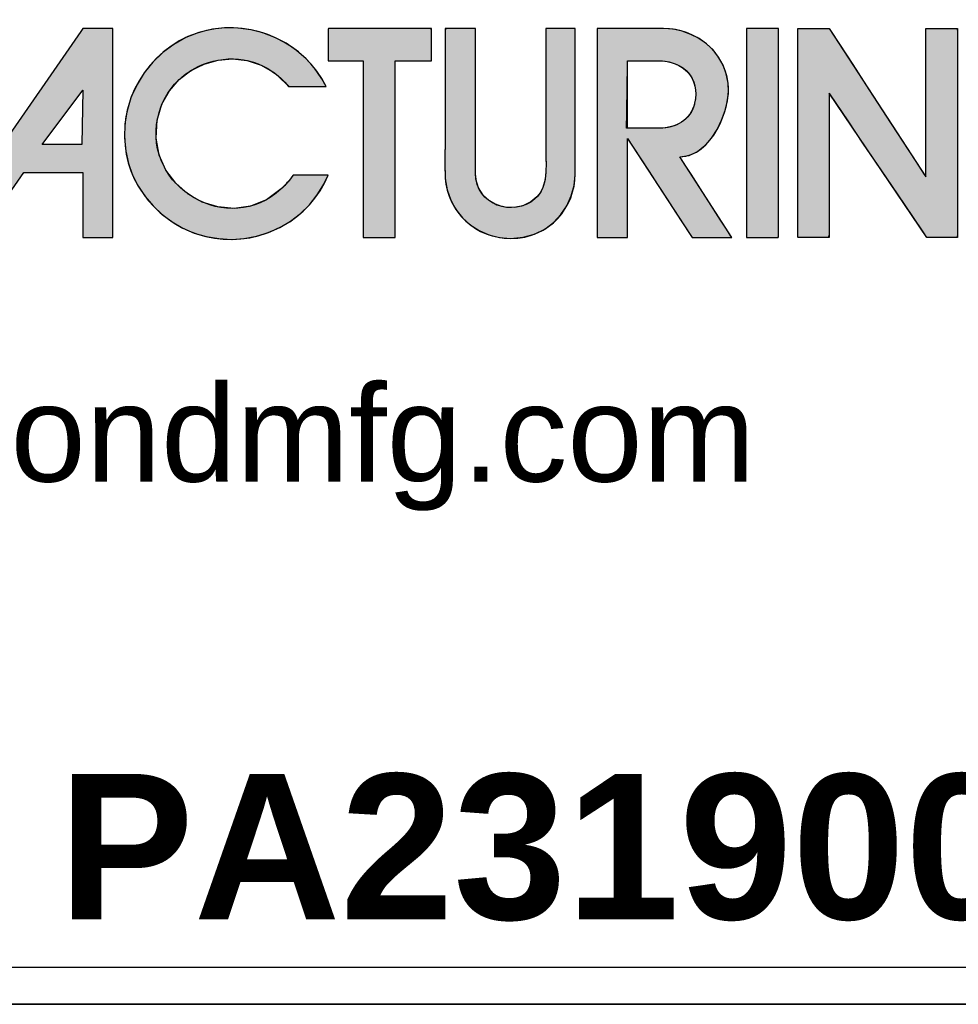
# Model space of a CAD drawing. Header units: inches. Extents: x 0 to 36.6, y -0.1 to 27.2.
# Tile 3 of 7: x 32.5 to 35.1, y -0.1 to 2.7. Entities that reach past the tile are written whole.
import ezdxf
from ezdxf import colors
from ezdxf.entities.mleader import LeaderData, LeaderLine
from ezdxf.math import Vec2, Vec3

# ---------------------------------------------------------------- set-up
doc = ezdxf.new("R2010")
doc.units = ezdxf.units.IN
doc.header["$MEASUREMENT"] = 0
doc.layers.add('Default', color=7, linetype='Continuous')

# ---------------------------------------------------------------- blocks, each defined once
blk = doc.blocks.new('_DOT')
at = {"color": 0}
blk.add_line((0, 0), (-1, 0), dxfattribs=at)
at = {"color": 0, "const_width": 0.333}
blk.add_lwpolyline([(-0.1665, 0, 1), (0.1665, 0, 1)], format="xyb", close=True, dxfattribs=at)
blk = doc.blocks.new('block_2')
at = {"layer": 'Default', "linetype": 'Continuous'}
for points in [[(0.2468, 0.0581), (0.2314, 0.0469), (0.215, 0.0402), (0.1981, 0.0379), (0.1813, 0.0394), (0.1653, 0.0445), (0.1507, 0.0528), (0.138, 0.0639), (0.1278, 0.0774), (0.1209, 0.093), (0.1177, 0.1104), (0.1188, 0.1291), (0.1237, 0.1455), (0.1314, 0.1594), (0.1415, 0.1711), (0.1536, 0.1803), (0.1671, 0.187), (0.1816, 0.191), (0.1966, 0.1922), (0.2116, 0.1905), (0.2261, 0.1858), (0.2397, 0.1779), (0.2519, 0.1666), (0.2549, 0.1637), (0.257, 0.1637), (0.2604, 0.1637), (0.2647, 0.1637), (0.2697, 0.1637), (0.2749, 0.1637), (0.2801, 0.1637), (0.2848, 0.1637), (0.2888, 0.1637), (0.2916, 0.1637), (0.2931, 0.1637), (0.2888, 0.1716), (0.2812, 0.1826), (0.2724, 0.1924), (0.2625, 0.201), (0.2517, 0.2084), (0.2402, 0.2144), (0.2279, 0.2191), (0.2153, 0.2223), (0.2022, 0.2241), (0.189, 0.2242), (0.1757, 0.2228), (0.1619, 0.2195), (0.1484, 0.2142), (0.1359, 0.2073), (0.1245, 0.1988), (0.1143, 0.189), (0.1054, 0.178), (0.098, 0.166), (0.0921, 0.1531), (0.0879, 0.1395), (0.0855, 0.1254), (0.085, 0.1109), (0.0863, 0.097), (0.0891, 0.0844), (0.0934, 0.0724), (0.0992, 0.0609), (0.1063, 0.0503), (0.1145, 0.0406), (0.1239, 0.0318), (0.1342, 0.0241), (0.1452, 0.0177), (0.157, 0.0125), (0.1694, 0.0089), (0.1823, 0.0067), (0.1955, 0.006), (0.2085, 0.0069), (0.2213, 0.0093), (0.2336, 0.0131), (0.2453, 0.0183), (0.2564, 0.0249), (0.2666, 0.0327), (0.2758, 0.0417), (0.284, 0.0518), (0.2908, 0.063), (0.2952, 0.0724), (0.294, 0.0724), (0.2915, 0.0724), (0.2879, 0.0724), (0.2836, 0.0724), (0.2788, 0.0724), (0.2739, 0.0724), (0.2693, 0.0724), (0.2651, 0.0724), (0.2618, 0.0724), (0.2597, 0.0724), (0.259, 0.0723), (0.258, 0.0709), (0.257, 0.0695), (0.256, 0.0681), (0.2549, 0.0668), (0.2538, 0.0655), (0.2527, 0.0642), (0.2516, 0.0629), (0.2504, 0.0617), (0.2493, 0.0605), (0.2481, 0.0593)], [(0.2953, 0.1904), (0.2961, 0.1904), (0.2984, 0.1904), (0.3017, 0.1904), (0.3059, 0.1904), (0.3106, 0.1904), (0.3155, 0.1904), (0.3202, 0.1904), (0.3245, 0.1904), (0.328, 0.1904), (0.3304, 0.1904), (0.3314, 0.1904), (0.3314, 0.1871), (0.3314, 0.1764), (0.3314, 0.1598), (0.3314, 0.139), (0.3314, 0.1155), (0.3314, 0.091), (0.3314, 0.067), (0.3314, 0.0451), (0.3314, 0.0269), (0.3314, 0.0141), (0.3314, 0.0082), (0.3319, 0.0079), (0.3337, 0.0079), (0.3366, 0.0079), (0.3403, 0.0079), (0.3445, 0.0079), (0.3489, 0.0079), (0.3533, 0.0079), (0.3573, 0.0079), (0.3607, 0.0079), (0.3632, 0.0079), (0.3644, 0.0079), (0.3645, 0.0098), (0.3645, 0.019), (0.3645, 0.0344), (0.3645, 0.0544), (0.3645, 0.0775), (0.3645, 0.1019), (0.3645, 0.1262), (0.3645, 0.1487), (0.3645, 0.1678), (0.3645, 0.182), (0.3645, 0.1896), (0.3648, 0.1904), (0.3665, 0.1904), (0.3695, 0.1904), (0.3735, 0.1904), (0.3781, 0.1904), (0.3831, 0.1904), (0.3881, 0.1904), (0.3927, 0.1904), (0.3967, 0.1904), (0.3997, 0.1904), (0.4014, 0.1904), (0.4017, 0.1906), (0.4017, 0.1919), (0.4017, 0.1945), (0.4017, 0.198), (0.4017, 0.2021), (0.4017, 0.2064), (0.4017, 0.2109), (0.4017, 0.215), (0.4017, 0.2187), (0.4017, 0.2215), (0.4017, 0.2231), (0.3994, 0.2235), (0.3925, 0.2235), (0.3855, 0.2235), (0.3786, 0.2235), (0.3717, 0.2235), (0.3647, 0.2235), (0.3578, 0.2235), (0.3509, 0.2235), (0.3439, 0.2235), (0.337, 0.2235), (0.3301, 0.2235), (0.3241, 0.2235), (0.3215, 0.2235), (0.3188, 0.2235), (0.3162, 0.2235), (0.3135, 0.2235), (0.3109, 0.2235), (0.3083, 0.2235), (0.3056, 0.2235), (0.303, 0.2235), (0.3004, 0.2235), (0.2977, 0.2235), (0.2954, 0.2235), (0.2953, 0.2226), (0.2953, 0.2206), (0.2953, 0.2177), (0.2952, 0.2141), (0.2952, 0.21), (0.2952, 0.2058), (0.2952, 0.2016), (0.2952, 0.1977), (0.2953, 0.1944), (0.2953, 0.1919)], [(0.4835, 0.0069), (0.4964, 0.0081), (0.5082, 0.0113), (0.5186, 0.0165), (0.5277, 0.0233), (0.5354, 0.0315), (0.5416, 0.0407), (0.5461, 0.0508), (0.549, 0.0615), (0.5501, 0.0725), (0.5501, 0.0777), (0.5501, 0.0905), (0.5501, 0.1097), (0.5501, 0.1328), (0.5501, 0.1575), (0.5501, 0.1812), (0.5501, 0.2017), (0.5501, 0.2165), (0.5501, 0.2233), (0.5494, 0.2235), (0.5469, 0.2235), (0.5431, 0.2235), (0.5385, 0.2235), (0.5335, 0.2235), (0.5287, 0.2235), (0.5244, 0.2235), (0.5213, 0.2235), (0.5197, 0.2235), (0.5197, 0.2135), (0.5197, 0.1998), (0.5197, 0.186), (0.5197, 0.1723), (0.5197, 0.1586), (0.5197, 0.1448), (0.5197, 0.1311), (0.5197, 0.1174), (0.5197, 0.1037), (0.5197, 0.095), (0.5199, 0.0891), (0.52, 0.0831), (0.5199, 0.077), (0.5194, 0.071), (0.5185, 0.0652), (0.5168, 0.0596), (0.5142, 0.0544), (0.5106, 0.0498), (0.5043, 0.0446), (0.4959, 0.0406), (0.487, 0.0388), (0.478, 0.0391), (0.4694, 0.0414), (0.4617, 0.0456), (0.4552, 0.0515), (0.4504, 0.059), (0.4477, 0.068), (0.4473, 0.0746), (0.4473, 0.0838), (0.4473, 0.1004), (0.4473, 0.122), (0.4473, 0.1462), (0.4473, 0.1707), (0.4473, 0.1929), (0.4473, 0.2106), (0.4473, 0.2214), (0.4471, 0.2235), (0.4454, 0.2235), (0.442, 0.2235), (0.4376, 0.2235), (0.4325, 0.2235), (0.4274, 0.2235), (0.4226, 0.2235), (0.4188, 0.2235), (0.4164, 0.2235), (0.4159, 0.2201), (0.4159, 0.2078), (0.4159, 0.1955), (0.4159, 0.1831), (0.4159, 0.1708), (0.4159, 0.1585), (0.4159, 0.1462), (0.4159, 0.1339), (0.4159, 0.1215), (0.4159, 0.1106), (0.4158, 0.106), (0.4158, 0.1014), (0.4157, 0.0968), (0.4156, 0.0922), (0.4156, 0.0876), (0.4156, 0.083), (0.4156, 0.0784), (0.4158, 0.0738), (0.416, 0.0686), (0.4179, 0.0572), (0.4216, 0.0466), (0.4269, 0.0369), (0.4337, 0.0283), (0.4418, 0.021), (0.451, 0.0151), (0.4611, 0.0106), (0.472, 0.0079)], [(0.7599, 0.2235), (0.7595, 0.2235), (0.7585, 0.2235), (0.757, 0.2235), (0.7551, 0.2235), (0.7527, 0.2235), (0.7501, 0.2235), (0.7473, 0.2235), (0.7443, 0.2235), (0.7414, 0.2235), (0.7384, 0.2235), (0.7357, 0.2235), (0.7331, 0.2235), (0.7309, 0.2235), (0.7291, 0.2235), (0.7277, 0.2235), (0.727, 0.2235), (0.7268, 0.2232), (0.7268, 0.2196), (0.7268, 0.212), (0.7268, 0.2011), (0.7268, 0.1873), (0.7268, 0.1714), (0.7268, 0.1538), (0.7268, 0.135), (0.7268, 0.1157), (0.7268, 0.0964), (0.7268, 0.0777), (0.7268, 0.06), (0.7268, 0.0441), (0.7268, 0.0304), (0.7268, 0.0194), (0.7268, 0.0119), (0.7268, 0.0082), (0.7281, 0.008), (0.7301, 0.008), (0.732, 0.008), (0.734, 0.008), (0.736, 0.008), (0.7379, 0.008), (0.7399, 0.008), (0.7418, 0.008), (0.7438, 0.008), (0.7458, 0.008), (0.7477, 0.008), (0.7497, 0.008), (0.7516, 0.008), (0.7536, 0.008), (0.7556, 0.008), (0.7575, 0.008), (0.7595, 0.008), (0.7596, 0.0081), (0.7597, 0.0083), (0.7598, 0.0088), (0.7599, 0.0094), (0.7599, 0.0101), (0.76, 0.0109), (0.76, 0.0117), (0.76, 0.0126), (0.76, 0.0135), (0.76, 0.0144), (0.7599, 0.0153), (0.7599, 0.0161), (0.7599, 0.0169), (0.7599, 0.0175), (0.7599, 0.0181), (0.7599, 0.0185), (0.7599, 0.0201), (0.7599, 0.0244), (0.7599, 0.0288), (0.7599, 0.0331), (0.7599, 0.0375), (0.7599, 0.0418), (0.7599, 0.0461), (0.7599, 0.0505), (0.7599, 0.0548), (0.7599, 0.0592), (0.7599, 0.0635), (0.7599, 0.0679), (0.7599, 0.0722), (0.7599, 0.0766), (0.7599, 0.0809), (0.7599, 0.0853), (0.7599, 0.0896), (0.7599, 0.0963), (0.7599, 0.1043), (0.7599, 0.1122), (0.7599, 0.1202), (0.7599, 0.1281), (0.7599, 0.1361), (0.7599, 0.144), (0.7599, 0.152), (0.7599, 0.1599), (0.7599, 0.1678), (0.7599, 0.1758), (0.7599, 0.1837), (0.7599, 0.1917), (0.7599, 0.1996), (0.7599, 0.2076), (0.7599, 0.2155)], [(0.7798, 0.2235), (0.7798, 0.2076), (0.7798, 0.1917), (0.7798, 0.1758), (0.7798, 0.1599), (0.7798, 0.144), (0.7798, 0.1281), (0.7798, 0.1122), (0.7798, 0.0963), (0.7798, 0.0852), (0.7798, 0.0766), (0.7798, 0.0679), (0.7798, 0.0592), (0.7798, 0.0505), (0.7798, 0.0418), (0.7798, 0.0331), (0.7798, 0.0244), (0.7798, 0.0184), (0.7797, 0.0175), (0.7797, 0.0161), (0.7797, 0.0144), (0.7797, 0.0126), (0.7797, 0.0108), (0.7798, 0.0094), (0.7799, 0.0083), (0.7802, 0.0079), (0.784, 0.0079), (0.7879, 0.0079), (0.7917, 0.0079), (0.7956, 0.0079), (0.7994, 0.0079), (0.8033, 0.0079), (0.8072, 0.0079), (0.811, 0.0079), (0.8123, 0.0106), (0.8123, 0.0234), (0.8123, 0.0439), (0.8123, 0.0691), (0.8123, 0.0957), (0.8123, 0.1209), (0.8123, 0.1414), (0.8123, 0.1542), (0.8128, 0.1562), (0.8192, 0.1466), (0.8316, 0.1284), (0.8477, 0.1044), (0.8657, 0.0779), (0.8832, 0.0519), (0.8984, 0.0296), (0.909, 0.0139), (0.913, 0.0079), (0.9142, 0.0079), (0.9175, 0.0079), (0.9223, 0.0079), (0.9278, 0.0079), (0.9334, 0.0079), (0.9384, 0.0079), (0.9423, 0.0079), (0.9443, 0.0079), (0.9445, 0.0119), (0.9445, 0.0304), (0.9445, 0.06), (0.9445, 0.0964), (0.9445, 0.135), (0.9445, 0.1714), (0.9445, 0.2011), (0.9445, 0.2196), (0.9443, 0.2235), (0.9422, 0.2235), (0.9382, 0.2235), (0.933, 0.2235), (0.9272, 0.2235), (0.9215, 0.2235), (0.9166, 0.2235), (0.9132, 0.2235), (0.9119, 0.2235), (0.9119, 0.2174), (0.9119, 0.2012), (0.9119, 0.1782), (0.9119, 0.1515), (0.9119, 0.1243), (0.9119, 0.0996), (0.9119, 0.0809), (0.9119, 0.0711), (0.9101, 0.0731), (0.9015, 0.0863), (0.8878, 0.1074), (0.871, 0.1332), (0.8532, 0.1606), (0.8364, 0.1865), (0.8227, 0.2075), (0.8141, 0.2207), (0.8122, 0.2235), (0.8101, 0.2235), (0.8061, 0.2235), (0.8009, 0.2235), (0.7951, 0.2235), (0.7894, 0.2235), (0.7845, 0.2235), (0.7811, 0.2235)]]:
    blk.add_hatch(color=7, dxfattribs=at).paths.add_polyline_path(points)
h = blk.add_hatch(color=7, dxfattribs=at)
h.paths.add_polyline_path([(0.042, 0.2235), (0.04, 0.2206), (-0.1075, 0.0079), (-0.0655, 0.0079), (-0.0189, 0.0751), (0.042, 0.0751), (0.042, 0.0079), (0.0729, 0.0079), (0.0729, 0.2235)])
h.paths.add_polyline_path([(0.0409, 0.1039), (0.042, 0.16), (0, 0.1039)])
h = blk.add_hatch(color=7, dxfattribs=at)
edge = h.paths.add_edge_path()
edge.add_spline(control_points=[(0.6581, 0.0913), (0.6908, 0.0913), (0.7112, 0.1408), (0.708, 0.1671), (0.7039, 0.2007), (0.6743, 0.2235), (0.6413, 0.2235)], knot_values=[0, 0, 0, 0, 0.5, 0.5, 0.5, 1, 1, 1, 1], degree=3, periodic=0)
edge.add_spline(control_points=[(0.6413, 0.2235), (0.6413, 0.2235), (0.5726, 0.2235), (0.5726, 0.2235)], knot_values=[0, 0, 0, 0, 1, 1, 1, 1], degree=3, periodic=0)
edge.add_spline(control_points=[(0.5726, 0.2235), (0.5726, 0.2235), (0.5726, 0.0079), (0.5726, 0.0079)], knot_values=[0, 0, 0, 0, 1, 1, 1, 1], degree=3, periodic=0)
edge.add_spline(control_points=[(0.5726, 0.0079), (0.5726, 0.0079), (0.6041, 0.0079), (0.6041, 0.0079)], knot_values=[0, 0, 0, 0, 1, 1, 1, 1], degree=3, periodic=0)
edge.add_spline(control_points=[(0.6041, 0.0079), (0.6041, 0.0079), (0.6041, 0.1102), (0.6041, 0.1102)], knot_values=[0, 0, 0, 0, 1, 1, 1, 1], degree=3, periodic=0)
edge.add_spline(control_points=[(0.6041, 0.1102), (0.6041, 0.1102), (0.6673, 0.0131), (0.6673, 0.0131)], knot_values=[0, 0, 0, 0, 1, 1, 1, 1], degree=3, periodic=0)
edge.add_spline(control_points=[(0.6673, 0.0131), (0.6673, 0.0131), (0.6707, 0.0079), (0.6707, 0.0079)], knot_values=[0, 0, 0, 0, 1, 1, 1, 1], degree=3, periodic=0)
edge.add_spline(control_points=[(0.6707, 0.0079), (0.6707, 0.0079), (0.7116, 0.0079), (0.7116, 0.0079)], knot_values=[0, 0, 0, 0, 1, 1, 1, 1], degree=3, periodic=0)
edge.add_spline(control_points=[(0.7116, 0.0079), (0.7116, 0.0079), (0.6581, 0.0913), (0.6581, 0.0913)], knot_values=[0, 0, 0, 0, 1, 1, 1, 1], degree=3, periodic=0)
edge = h.paths.add_edge_path()
edge.add_spline(control_points=[(0.6356, 0.1904), (0.6356, 0.1904), (0.6041, 0.1904), (0.6041, 0.1904)], knot_values=[0, 0, 0, 0, 1, 1, 1, 1], degree=3, periodic=0)
edge.add_spline(control_points=[(0.6041, 0.1904), (0.6041, 0.1904), (0.6041, 0.1437), (0.6041, 0.1207)], knot_values=[0, 0, 0, 0, 1, 1, 1, 1], degree=3, periodic=0)
edge.add_spline(control_points=[(0.6041, 0.1207), (0.6099, 0.1207), (0.6366, 0.1207), (0.6366, 0.1207)], knot_values=[0, 0, 0, 0, 1, 1, 1, 1], degree=3, periodic=0)
edge.add_spline(control_points=[(0.6366, 0.1207), (0.6534, 0.1207), (0.6694, 0.1291), (0.6733, 0.1465), (0.6733, 0.1466), (0.6733, 0.1466), (0.6733, 0.1466), (0.6792, 0.1731), (0.6613, 0.1904), (0.6356, 0.1904)], knot_values=[0, 0, 0, 0, 0.333333, 0.333333, 0.333333, 0.666667, 0.666667, 0.666667, 1, 1, 1, 1], degree=3, periodic=0)
at = {"layer": 'Default', "color": 7, "linetype": 'Continuous'}
for p, q in [((0.04, 0.2206), (-0.1075, 0.0079)), ((0.042, 0.2235), (0.04, 0.2206)), ((0.0729, 0.2235), (0.042, 0.2235)), ((0.0729, 0.0079), (0.0729, 0.2235)), ((0, 0.1039), (0.042, 0.16)), ((0.042, 0.16), (0.0409, 0.1039)), ((0.0409, 0.1039), (0, 0.1039)), ((-0.0655, 0.0079), (-0.0189, 0.0751)), ((-0.0189, 0.0751), (0.042, 0.0751)), ((0.042, 0.0751), (0.042, 0.0079)), ((0.042, 0.0079), (0.0729, 0.0079))]:
    blk.add_line(p, q, dxfattribs=at)
at = {"layer": 'Default', "color": 7, "linetype": 'Continuous', "const_width": 0.00035}
for points in [[(0.042, 0.2235), (0.04, 0.2206), (-0.1075, 0.0079), (-0.0655, 0.0079), (-0.0189, 0.0751), (0.042, 0.0751), (0.042, 0.0079), (0.0729, 0.0079), (0.0729, 0.2235), (0.042, 0.2235)], [(0.0409, 0.1039), (0, 0.1039), (0.042, 0.16), (0.0409, 0.1039)]]:
    blk.add_lwpolyline(points, close=True, dxfattribs=at)
at = {"layer": 'Default', "color": 7, "linetype": 'Continuous'}
for points in [[(0.2468, 0.0581), (0.2314, 0.0469), (0.215, 0.0402), (0.1981, 0.0379), (0.1813, 0.0394), (0.1653, 0.0445), (0.1507, 0.0528), (0.138, 0.0639), (0.1278, 0.0774), (0.1209, 0.093), (0.1177, 0.1104), (0.1188, 0.1291), (0.1237, 0.1455), (0.1314, 0.1594), (0.1415, 0.1711), (0.1536, 0.1803), (0.1671, 0.187), (0.1816, 0.191), (0.1966, 0.1922), (0.2116, 0.1905), (0.2261, 0.1858), (0.2397, 0.1779), (0.2519, 0.1666), (0.2549, 0.1637), (0.257, 0.1637), (0.2604, 0.1637), (0.2647, 0.1637), (0.2697, 0.1637), (0.2749, 0.1637), (0.2801, 0.1637), (0.2848, 0.1637), (0.2888, 0.1637), (0.2916, 0.1637), (0.2931, 0.1637), (0.2888, 0.1716), (0.2812, 0.1826), (0.2724, 0.1924), (0.2625, 0.201), (0.2517, 0.2084), (0.2402, 0.2144), (0.2279, 0.2191), (0.2153, 0.2223), (0.2022, 0.2241), (0.189, 0.2242), (0.1757, 0.2228), (0.1619, 0.2195), (0.1484, 0.2142), (0.1359, 0.2073), (0.1245, 0.1988), (0.1143, 0.189), (0.1054, 0.178), (0.098, 0.166), (0.0921, 0.1531), (0.0879, 0.1395), (0.0855, 0.1254), (0.085, 0.1109), (0.0863, 0.097), (0.0891, 0.0844), (0.0934, 0.0724), (0.0992, 0.0609), (0.1063, 0.0503), (0.1145, 0.0406), (0.1239, 0.0318), (0.1342, 0.0241), (0.1452, 0.0177), (0.157, 0.0125), (0.1694, 0.0089), (0.1823, 0.0067), (0.1955, 0.006), (0.2085, 0.0069), (0.2213, 0.0093), (0.2336, 0.0131), (0.2453, 0.0183), (0.2564, 0.0249), (0.2666, 0.0327), (0.2758, 0.0417), (0.284, 0.0518), (0.2908, 0.063), (0.2952, 0.0724), (0.294, 0.0724), (0.2915, 0.0724), (0.2879, 0.0724), (0.2836, 0.0724), (0.2788, 0.0724), (0.2739, 0.0724), (0.2693, 0.0724), (0.2651, 0.0724), (0.2618, 0.0724), (0.2597, 0.0724), (0.259, 0.0723), (0.258, 0.0709), (0.257, 0.0695), (0.256, 0.0681), (0.2549, 0.0668), (0.2538, 0.0655), (0.2527, 0.0642), (0.2516, 0.0629), (0.2504, 0.0617), (0.2493, 0.0605), (0.2481, 0.0593), (0.2468, 0.0581)], [(0.2953, 0.1904), (0.2961, 0.1904), (0.2984, 0.1904), (0.3017, 0.1904), (0.3059, 0.1904), (0.3106, 0.1904), (0.3155, 0.1904), (0.3202, 0.1904), (0.3245, 0.1904), (0.328, 0.1904), (0.3304, 0.1904), (0.3314, 0.1904), (0.3314, 0.1871), (0.3314, 0.1764), (0.3314, 0.1598), (0.3314, 0.139), (0.3314, 0.1155), (0.3314, 0.091), (0.3314, 0.067), (0.3314, 0.0451), (0.3314, 0.0269), (0.3314, 0.0141), (0.3314, 0.0082), (0.3319, 0.0079), (0.3337, 0.0079), (0.3366, 0.0079), (0.3403, 0.0079), (0.3445, 0.0079), (0.3489, 0.0079), (0.3533, 0.0079), (0.3573, 0.0079), (0.3607, 0.0079), (0.3632, 0.0079), (0.3644, 0.0079), (0.3645, 0.0098), (0.3645, 0.019), (0.3645, 0.0344), (0.3645, 0.0544), (0.3645, 0.0775), (0.3645, 0.1019), (0.3645, 0.1262), (0.3645, 0.1487), (0.3645, 0.1678), (0.3645, 0.182), (0.3645, 0.1896), (0.3648, 0.1904), (0.3665, 0.1904), (0.3695, 0.1904), (0.3735, 0.1904), (0.3781, 0.1904), (0.3831, 0.1904), (0.3881, 0.1904), (0.3927, 0.1904), (0.3967, 0.1904), (0.3997, 0.1904), (0.4014, 0.1904), (0.4017, 0.1906), (0.4017, 0.1919), (0.4017, 0.1945), (0.4017, 0.198), (0.4017, 0.2021), (0.4017, 0.2064), (0.4017, 0.2109), (0.4017, 0.215), (0.4017, 0.2187), (0.4017, 0.2215), (0.4017, 0.2231), (0.3994, 0.2235), (0.3925, 0.2235), (0.3855, 0.2235), (0.3786, 0.2235), (0.3717, 0.2235), (0.3647, 0.2235), (0.3578, 0.2235), (0.3509, 0.2235), (0.3439, 0.2235), (0.337, 0.2235), (0.3301, 0.2235), (0.3241, 0.2235), (0.3215, 0.2235), (0.3188, 0.2235), (0.3162, 0.2235), (0.3135, 0.2235), (0.3109, 0.2235), (0.3083, 0.2235), (0.3056, 0.2235), (0.303, 0.2235), (0.3004, 0.2235), (0.2977, 0.2235), (0.2954, 0.2235), (0.2953, 0.2226), (0.2953, 0.2206), (0.2953, 0.2177), (0.2952, 0.2141), (0.2952, 0.21), (0.2952, 0.2058), (0.2952, 0.2016), (0.2952, 0.1977), (0.2953, 0.1944), (0.2953, 0.1919), (0.2953, 0.1904)], [(0.4835, 0.0069), (0.4964, 0.0081), (0.5082, 0.0113), (0.5186, 0.0165), (0.5277, 0.0233), (0.5354, 0.0315), (0.5416, 0.0407), (0.5461, 0.0508), (0.549, 0.0615), (0.5501, 0.0725), (0.5501, 0.0777), (0.5501, 0.0905), (0.5501, 0.1097), (0.5501, 0.1328), (0.5501, 0.1575), (0.5501, 0.1812), (0.5501, 0.2017), (0.5501, 0.2165), (0.5501, 0.2233), (0.5494, 0.2235), (0.5469, 0.2235), (0.5431, 0.2235), (0.5385, 0.2235), (0.5335, 0.2235), (0.5287, 0.2235), (0.5244, 0.2235), (0.5213, 0.2235), (0.5197, 0.2235), (0.5197, 0.2135), (0.5197, 0.1998), (0.5197, 0.186), (0.5197, 0.1723), (0.5197, 0.1586), (0.5197, 0.1448), (0.5197, 0.1311), (0.5197, 0.1174), (0.5197, 0.1037), (0.5197, 0.095), (0.5199, 0.0891), (0.52, 0.0831), (0.5199, 0.077), (0.5194, 0.071), (0.5185, 0.0652), (0.5168, 0.0596), (0.5142, 0.0544), (0.5106, 0.0498), (0.5043, 0.0446), (0.4959, 0.0406), (0.487, 0.0388), (0.478, 0.0391), (0.4694, 0.0414), (0.4617, 0.0456), (0.4552, 0.0515), (0.4504, 0.059), (0.4477, 0.068), (0.4473, 0.0746), (0.4473, 0.0838), (0.4473, 0.1004), (0.4473, 0.122), (0.4473, 0.1462), (0.4473, 0.1707), (0.4473, 0.1929), (0.4473, 0.2106), (0.4473, 0.2214), (0.4471, 0.2235), (0.4454, 0.2235), (0.442, 0.2235), (0.4376, 0.2235), (0.4325, 0.2235), (0.4274, 0.2235), (0.4226, 0.2235), (0.4188, 0.2235), (0.4164, 0.2235), (0.4159, 0.2201), (0.4159, 0.2078), (0.4159, 0.1955), (0.4159, 0.1831), (0.4159, 0.1708), (0.4159, 0.1585), (0.4159, 0.1462), (0.4159, 0.1339), (0.4159, 0.1215), (0.4159, 0.1106), (0.4158, 0.106), (0.4158, 0.1014), (0.4157, 0.0968), (0.4156, 0.0922), (0.4156, 0.0876), (0.4156, 0.083), (0.4156, 0.0784), (0.4158, 0.0738), (0.416, 0.0686), (0.4179, 0.0572), (0.4216, 0.0466), (0.4269, 0.0369), (0.4337, 0.0283), (0.4418, 0.021), (0.451, 0.0151), (0.4611, 0.0106), (0.472, 0.0079), (0.4835, 0.0069)], [(0.6581, 0.0913), (0.6676, 0.0927), (0.6762, 0.0967), (0.6839, 0.1027), (0.6907, 0.1104), (0.6965, 0.1193), (0.7012, 0.1291), (0.7048, 0.1391), (0.7072, 0.1491), (0.7082, 0.1586), (0.708, 0.1671), (0.706, 0.1769), (0.7026, 0.1859), (0.698, 0.1941), (0.6923, 0.2015), (0.6855, 0.2079), (0.6779, 0.2133), (0.6695, 0.2176), (0.6605, 0.2208), (0.6511, 0.2228), (0.6413, 0.2235), (0.6394, 0.2235), (0.6342, 0.2235), (0.6265, 0.2235), (0.6172, 0.2235), (0.607, 0.2235), (0.5968, 0.2235), (0.5875, 0.2235), (0.5798, 0.2235), (0.5746, 0.2235), (0.5726, 0.2235), (0.5726, 0.2174), (0.5726, 0.2011), (0.5726, 0.1769), (0.5726, 0.1476), (0.5726, 0.1157), (0.5726, 0.0838), (0.5726, 0.0545), (0.5726, 0.0304), (0.5726, 0.014), (0.5726, 0.0079), (0.5735, 0.0079), (0.5759, 0.0079), (0.5794, 0.0079), (0.5837, 0.0079), (0.5884, 0.0079), (0.593, 0.0079), (0.5973, 0.0079), (0.6009, 0.0079), (0.6032, 0.0079), (0.6041, 0.0079), (0.6041, 0.0108), (0.6041, 0.0186), (0.6041, 0.03), (0.6041, 0.0439), (0.6041, 0.0591), (0.6041, 0.0742), (0.6041, 0.0881), (0.6041, 0.0995), (0.6041, 0.1073), (0.6041, 0.1102), (0.6059, 0.1075), (0.6107, 0.1001), (0.6178, 0.0892), (0.6264, 0.076), (0.6357, 0.0616), (0.6451, 0.0473), (0.6537, 0.0341), (0.6607, 0.0232), (0.6655, 0.0158), (0.6673, 0.0131), (0.6674, 0.013), (0.6677, 0.0126), (0.668, 0.012), (0.6685, 0.0113), (0.669, 0.0105), (0.6695, 0.0098), (0.67, 0.0091), (0.6703, 0.0085), (0.6706, 0.0081), (0.6707, 0.0079), (0.6718, 0.0079), (0.6749, 0.0079), (0.6795, 0.0079), (0.6851, 0.0079), (0.6912, 0.0079), (0.6972, 0.0079), (0.7028, 0.0079), (0.7074, 0.0079), (0.7105, 0.0079), (0.7116, 0.0079), (0.7101, 0.0103), (0.7061, 0.0166), (0.7001, 0.0259), (0.6928, 0.0373), (0.6849, 0.0496), (0.677, 0.062), (0.6697, 0.0733), (0.6637, 0.0826), (0.6596, 0.089), (0.6581, 0.0913)], [(0.7599, 0.2235), (0.7595, 0.2235), (0.7585, 0.2235), (0.757, 0.2235), (0.7551, 0.2235), (0.7527, 0.2235), (0.7501, 0.2235), (0.7473, 0.2235), (0.7443, 0.2235), (0.7414, 0.2235), (0.7384, 0.2235), (0.7357, 0.2235), (0.7331, 0.2235), (0.7309, 0.2235), (0.7291, 0.2235), (0.7277, 0.2235), (0.727, 0.2235), (0.7268, 0.2232), (0.7268, 0.2196), (0.7268, 0.212), (0.7268, 0.2011), (0.7268, 0.1873), (0.7268, 0.1714), (0.7268, 0.1538), (0.7268, 0.135), (0.7268, 0.1157), (0.7268, 0.0964), (0.7268, 0.0777), (0.7268, 0.06), (0.7268, 0.0441), (0.7268, 0.0304), (0.7268, 0.0194), (0.7268, 0.0119), (0.7268, 0.0082), (0.7281, 0.008), (0.7301, 0.008), (0.732, 0.008), (0.734, 0.008), (0.736, 0.008), (0.7379, 0.008), (0.7399, 0.008), (0.7418, 0.008), (0.7438, 0.008), (0.7458, 0.008), (0.7477, 0.008), (0.7497, 0.008), (0.7516, 0.008), (0.7536, 0.008), (0.7556, 0.008), (0.7575, 0.008), (0.7595, 0.008), (0.7596, 0.0081), (0.7597, 0.0083), (0.7598, 0.0088), (0.7599, 0.0094), (0.7599, 0.0101), (0.76, 0.0109), (0.76, 0.0117), (0.76, 0.0126), (0.76, 0.0135), (0.76, 0.0144), (0.7599, 0.0153), (0.7599, 0.0161), (0.7599, 0.0169), (0.7599, 0.0175), (0.7599, 0.0181), (0.7599, 0.0185), (0.7599, 0.0201), (0.7599, 0.0244), (0.7599, 0.0288), (0.7599, 0.0331), (0.7599, 0.0375), (0.7599, 0.0418), (0.7599, 0.0461), (0.7599, 0.0505), (0.7599, 0.0548), (0.7599, 0.0592), (0.7599, 0.0635), (0.7599, 0.0679), (0.7599, 0.0722), (0.7599, 0.0766), (0.7599, 0.0809), (0.7599, 0.0853), (0.7599, 0.0896), (0.7599, 0.0963), (0.7599, 0.1043), (0.7599, 0.1122), (0.7599, 0.1202), (0.7599, 0.1281), (0.7599, 0.1361), (0.7599, 0.144), (0.7599, 0.152), (0.7599, 0.1599), (0.7599, 0.1678), (0.7599, 0.1758), (0.7599, 0.1837), (0.7599, 0.1917), (0.7599, 0.1996), (0.7599, 0.2076), (0.7599, 0.2155), (0.7599, 0.2235)], [(0.7798, 0.2235), (0.7811, 0.2235), (0.7845, 0.2235), (0.7894, 0.2235), (0.7951, 0.2235), (0.8009, 0.2235), (0.8061, 0.2235), (0.8101, 0.2235), (0.8122, 0.2235), (0.8141, 0.2207), (0.8227, 0.2075), (0.8364, 0.1865), (0.8532, 0.1606), (0.871, 0.1332), (0.8878, 0.1074), (0.9015, 0.0863), (0.9101, 0.0731), (0.9119, 0.0711), (0.9119, 0.0809), (0.9119, 0.0996), (0.9119, 0.1243), (0.9119, 0.1515), (0.9119, 0.1782), (0.9119, 0.2012), (0.9119, 0.2174), (0.9119, 0.2235), (0.9132, 0.2235), (0.9166, 0.2235), (0.9215, 0.2235), (0.9272, 0.2235), (0.933, 0.2235), (0.9382, 0.2235), (0.9422, 0.2235), (0.9443, 0.2235), (0.9445, 0.2196), (0.9445, 0.2011), (0.9445, 0.1714), (0.9445, 0.135), (0.9445, 0.0964), (0.9445, 0.06), (0.9445, 0.0304), (0.9445, 0.0119), (0.9443, 0.0079), (0.9423, 0.0079), (0.9384, 0.0079), (0.9334, 0.0079), (0.9278, 0.0079), (0.9223, 0.0079), (0.9175, 0.0079), (0.9142, 0.0079), (0.913, 0.0079), (0.909, 0.0139), (0.8984, 0.0296), (0.8832, 0.0519), (0.8657, 0.0779), (0.8477, 0.1044), (0.8316, 0.1284), (0.8192, 0.1466), (0.8128, 0.1562), (0.8123, 0.1542), (0.8123, 0.1414), (0.8123, 0.1209), (0.8123, 0.0957), (0.8123, 0.0691), (0.8123, 0.0439), (0.8123, 0.0234), (0.8123, 0.0106), (0.811, 0.0079), (0.8072, 0.0079), (0.8033, 0.0079), (0.7994, 0.0079), (0.7956, 0.0079), (0.7917, 0.0079), (0.7879, 0.0079), (0.784, 0.0079), (0.7802, 0.0079), (0.7799, 0.0083), (0.7798, 0.0094), (0.7797, 0.0108), (0.7797, 0.0126), (0.7797, 0.0144), (0.7797, 0.0161), (0.7797, 0.0175), (0.7798, 0.0184), (0.7798, 0.0244), (0.7798, 0.0331), (0.7798, 0.0418), (0.7798, 0.0505), (0.7798, 0.0592), (0.7798, 0.0679), (0.7798, 0.0766), (0.7798, 0.0852), (0.7798, 0.0963), (0.7798, 0.1122), (0.7798, 0.1281), (0.7798, 0.144), (0.7798, 0.1599), (0.7798, 0.1758), (0.7798, 0.1917), (0.7798, 0.2076), (0.7798, 0.2235)], [(0.6031, 0.1207), (0.6031, 0.1214), (0.6031, 0.1234), (0.6031, 0.1266), (0.6032, 0.1308), (0.6033, 0.1357), (0.6034, 0.1413), (0.6035, 0.1472), (0.6036, 0.1535), (0.6037, 0.1597), (0.6037, 0.1659), (0.6038, 0.1717), (0.6039, 0.1771), (0.604, 0.1818), (0.6041, 0.1856), (0.6041, 0.1885), (0.6041, 0.1901), (0.6042, 0.1904), (0.6047, 0.1904), (0.6058, 0.1904), (0.6074, 0.1904), (0.6094, 0.1904), (0.6117, 0.1904), (0.6143, 0.1904), (0.617, 0.1904), (0.6198, 0.1904), (0.6227, 0.1904), (0.6254, 0.1904), (0.628, 0.1904), (0.6303, 0.1904), (0.6323, 0.1904), (0.6339, 0.1904), (0.635, 0.1904), (0.6355, 0.1904), (0.6386, 0.1903), (0.643, 0.1899), (0.6472, 0.1891), (0.6512, 0.188), (0.655, 0.1865), (0.6585, 0.1847), (0.6617, 0.1826), (0.6645, 0.1802), (0.6671, 0.1775), (0.6693, 0.1745), (0.6712, 0.1713), (0.6726, 0.1677), (0.6737, 0.164), (0.6743, 0.16), (0.6744, 0.1557), (0.6741, 0.1512), (0.6733, 0.1466), (0.6733, 0.1466), (0.6733, 0.1466), (0.6733, 0.1466), (0.6733, 0.1466), (0.6733, 0.1466), (0.6733, 0.1466), (0.6733, 0.1466), (0.6733, 0.1466), (0.6733, 0.1466), (0.6733, 0.1466), (0.6733, 0.1466), (0.6733, 0.1466), (0.6733, 0.1466), (0.6733, 0.1466), (0.6733, 0.1465), (0.6733, 0.1465), (0.6731, 0.1455), (0.6722, 0.1425), (0.671, 0.1397), (0.6696, 0.1371), (0.668, 0.1347), (0.6662, 0.1325), (0.6643, 0.1305), (0.6621, 0.1287), (0.6598, 0.1271), (0.6574, 0.1256), (0.6548, 0.1243), (0.6521, 0.1233), (0.6494, 0.1224), (0.6465, 0.1217), (0.6436, 0.1212), (0.6406, 0.1208), (0.6376, 0.1207), (0.6365, 0.1207), (0.6357, 0.1207), (0.6343, 0.1207), (0.6325, 0.1207), (0.6302, 0.1207), (0.6276, 0.1207), (0.6248, 0.1207), (0.6218, 0.1207), (0.6188, 0.1207), (0.6158, 0.1207), (0.613, 0.1207), (0.6103, 0.1207), (0.6079, 0.1207), (0.6059, 0.1207), (0.6044, 0.1207), (0.6034, 0.1207), (0.6031, 0.1207)]]:
    blk.add_lwpolyline(points, close=True, dxfattribs=at)
for points, knots in [([(0.2932, 0.1637), (0.2708, 0.2089), (0.2188, 0.2328), (0.1698, 0.2216), (0.1162, 0.2094), (0.0797, 0.1572), (0.0856, 0.1028), (0.09, 0.0545), (0.1303, 0.0142), (0.1778, 0.0072), (0.2269, -0.0003), (0.2763, 0.0261), (0.2953, 0.0724)], [0, 0, 0, 0, 0.25, 0.25, 0.25, 0.5, 0.5, 0.5, 0.75, 0.75, 0.75, 1, 1, 1, 1]), ([(0.2468, 0.0581), (0.1926, 0.0074), (0.104, 0.0594), (0.1193, 0.1313), (0.1325, 0.1939), (0.2141, 0.2144), (0.2543, 0.1637)], [0, 0, 0, 0, 0.5, 0.5, 0.5, 1, 1, 1, 1]), ([(0.4017, 0.2235), (0.376, 0.2235), (0.3504, 0.2235), (0.3247, 0.2235), (0.3149, 0.2235), (0.3051, 0.2235), (0.2954, 0.2235), (0.2951, 0.2235), (0.2953, 0.1936), (0.2953, 0.1904)], [0, 0, 0, 0, 0.333333, 0.333333, 0.333333, 0.666667, 0.666667, 0.666667, 1, 1, 1, 1]), ([(0.4159, 0.2235), (0.4159, 0.1861), (0.4159, 0.1488), (0.4159, 0.1115), (0.4159, 0.0976), (0.4152, 0.0835), (0.416, 0.0696), (0.4181, 0.0339), (0.448, 0.0069), (0.4835, 0.0069)], [0, 0, 0, 0, 0.333333, 0.333333, 0.333333, 0.666667, 0.666667, 0.666667, 1, 1, 1, 1]), ([(0.5197, 0.2235), (0.5197, 0.1819), (0.5197, 0.1403), (0.5197, 0.0987), (0.5197, 0.0816), (0.5229, 0.0603), (0.5086, 0.0478), (0.4859, 0.0282), (0.4473, 0.0419), (0.4473, 0.0735)], [0, 0, 0, 0, 0.333333, 0.333333, 0.333333, 0.666667, 0.666667, 0.666667, 1, 1, 1, 1]), ([(0.6581, 0.0913), (0.6908, 0.0913), (0.7112, 0.1408), (0.708, 0.1671), (0.7039, 0.2007), (0.6743, 0.2235), (0.6413, 0.2235)], [0, 0, 0, 0, 0.5, 0.5, 0.5, 1, 1, 1, 1]), ([(0.7268, 0.008), (0.7377, 0.008), (0.7486, 0.008), (0.7595, 0.008), (0.7603, 0.008), (0.7599, 0.0176), (0.7599, 0.0186), (0.7599, 0.0428), (0.7599, 0.0669), (0.7599, 0.091), (0.7599, 0.1352), (0.7599, 0.1793), (0.7599, 0.2235)], [0, 0, 0, 0, 0.25, 0.25, 0.25, 0.5, 0.5, 0.5, 0.75, 0.75, 0.75, 1, 1, 1, 1]), ([(0.8123, 0.0079), (0.8016, 0.0079), (0.7909, 0.0079), (0.7802, 0.0079), (0.7794, 0.0079), (0.7798, 0.0176), (0.7798, 0.0186), (0.7798, 0.0428), (0.7798, 0.0669), (0.7798, 0.091), (0.7798, 0.1352), (0.7798, 0.1793), (0.7798, 0.2235)], [0, 0, 0, 0, 0.25, 0.25, 0.25, 0.5, 0.5, 0.5, 0.75, 0.75, 0.75, 1, 1, 1, 1]), ([(0.6356, 0.1904), (0.6613, 0.1904), (0.6792, 0.1731), (0.6733, 0.1466), (0.6733, 0.1466), (0.6733, 0.1466), (0.6733, 0.1465), (0.6694, 0.1291), (0.6534, 0.1207), (0.6366, 0.1207)], [0, 0, 0, 0, 0.333333, 0.333333, 0.333333, 0.666667, 0.666667, 0.666667, 1, 1, 1, 1])]:
    blk.add_open_spline(points, degree=3, knots=knots, dxfattribs=at)
for points in [[(0.4017, 0.1904), (0.4017, 0.1904), (0.4017, 0.2235), (0.4017, 0.2235)], [(0.4473, 0.2235), (0.4473, 0.2235), (0.4159, 0.2235), (0.4159, 0.2235)], [(0.4473, 0.0735), (0.4473, 0.0735), (0.4473, 0.2235), (0.4473, 0.2235)], [(0.5501, 0.2235), (0.5501, 0.2235), (0.5197, 0.2235), (0.5197, 0.2235)], [(0.5501, 0.0735), (0.5501, 0.0735), (0.5501, 0.2235), (0.5501, 0.2235)], [(0.6413, 0.2235), (0.6413, 0.2235), (0.5726, 0.2235), (0.5726, 0.2235)], [(0.5726, 0.2235), (0.5726, 0.2235), (0.5726, 0.0079), (0.5726, 0.0079)], [(0.7599, 0.2235), (0.7599, 0.2235), (0.7268, 0.2235), (0.7268, 0.2235)], [(0.7268, 0.2235), (0.7268, 0.2235), (0.7268, 0.008), (0.7268, 0.008)], [(0.7798, 0.2235), (0.7798, 0.2235), (0.8123, 0.2235), (0.8123, 0.2235)], [(0.8123, 0.2235), (0.8123, 0.2235), (0.9119, 0.0704), (0.9119, 0.0704)], [(0.9119, 0.0704), (0.9119, 0.0704), (0.9119, 0.2235), (0.9119, 0.2235)], [(0.9119, 0.2235), (0.9119, 0.2235), (0.9445, 0.2235), (0.9445, 0.2235)], [(0.9445, 0.2235), (0.9445, 0.2235), (0.9445, 0.0079), (0.9445, 0.0079)], [(0.2953, 0.1904), (0.2953, 0.1904), (0.3314, 0.1904), (0.3314, 0.1904)], [(0.3314, 0.1904), (0.3314, 0.1904), (0.3314, 0.0079), (0.3314, 0.0079)], [(0.3645, 0.0079), (0.3645, 0.0079), (0.3645, 0.1904), (0.3645, 0.1904)], [(0.3645, 0.1904), (0.3645, 0.1904), (0.4017, 0.1904), (0.4017, 0.1904)], [(0.6041, 0.1207), (0.6041, 0.1437), (0.6041, 0.1904), (0.6041, 0.1904)], [(0.6041, 0.1904), (0.6041, 0.1904), (0.6356, 0.1904), (0.6356, 0.1904)], [(0.2543, 0.1637), (0.2543, 0.1637), (0.2932, 0.1637), (0.2932, 0.1637)], [(0.913, 0.0079), (0.913, 0.0079), (0.8123, 0.1569), (0.8123, 0.1569)], [(0.8123, 0.1569), (0.8123, 0.1569), (0.8123, 0.0079), (0.8123, 0.0079)], [(0.6366, 0.1207), (0.6366, 0.1207), (0.6099, 0.1207), (0.6041, 0.1207)], [(0.6041, 0.0079), (0.6041, 0.0079), (0.6041, 0.1102), (0.6041, 0.1102)], [(0.6041, 0.1102), (0.6041, 0.1102), (0.6673, 0.0131), (0.6673, 0.0131)], [(0.7116, 0.0079), (0.7116, 0.0079), (0.6581, 0.0913), (0.6581, 0.0913)], [(0.2591, 0.0724), (0.2555, 0.0672), (0.2514, 0.0624), (0.2468, 0.0581)], [(0.2953, 0.0724), (0.2953, 0.0724), (0.2591, 0.0724), (0.2591, 0.0724)], [(0.4835, 0.0069), (0.5244, 0.0069), (0.5501, 0.0399), (0.5501, 0.0735)], [(0.6673, 0.0131), (0.6673, 0.0131), (0.6707, 0.0079), (0.6707, 0.0079)], [(0.3314, 0.0079), (0.3314, 0.0079), (0.3645, 0.0079), (0.3645, 0.0079)], [(0.5726, 0.0079), (0.5726, 0.0079), (0.6041, 0.0079), (0.6041, 0.0079)], [(0.6707, 0.0079), (0.6707, 0.0079), (0.7116, 0.0079), (0.7116, 0.0079)], [(0.9445, 0.0079), (0.9445, 0.0079), (0.913, 0.0079), (0.913, 0.0079)]]:
    blk.add_open_spline(points, degree=3, dxfattribs=at)
blk = doc.blocks.new('Block1')
at = {"layer": 'Default', "color": 7}
blk.add_blockref('block_2', (2.0929, 0.6996), dxfattribs=at)
blk = doc.blocks.new('Block13')
at = {"layer": 'Default', "color": 7, "linetype": 'Continuous'}
blk.add_line((3.5155, 0), (0, 0), dxfattribs=at)
at = {"layer": 'Default', "color": 7}
blk.add_blockref('Block1', (0.0371, 0.0841), dxfattribs=at)
at = {"layer": 'Default', "insert": (1.3679, 0.6396), "char_height": 0.1, "width": 1.572281, "attachment_point": 1}
blk.add_mtext('{\\fArial|b0||i0||c0|p34;\\C7;\\H0.1;\\W1.;www.hammondmfg.com}', dxfattribs=at)
blk = doc.blocks.new('Block11')
at = {"layer": 'Default', "color": 7}
blk.add_blockref('Block13', (0, 0), dxfattribs=at)
blk = doc.blocks.new('Block10')
at = {"layer": 'Default', "color": 7}
blk.add_blockref('Block11', (0, 0), dxfattribs=at)
blk = doc.blocks.new('Block2')
at = {"layer": 'Default', "color": 7, "linetype": 'Continuous'}
blk.add_line((-52.744, 0), (-0.012, 0), dxfattribs=at)
at = {"layer": 'Default', "color": 7, "xscale": 15, "yscale": 15, "zscale": 15}
blk.add_blockref('Block10', (-52.744, 0), dxfattribs=at)
at = {"layer": 'Default', "color": 7, "linetype": 'Continuous'}
ml = blk.add_multileader_mtext('Standard', dxfattribs=at)
ml.set_content('{\\pxsm0.9;\\fArial|b1||i0||c0|p34;\\W1.;PA2319003BK1\\P}', color=7)
ml.set_leader_properties()
ml.set_arrow_properties(name='DOT')
ml.build(insert=Vec2(0, 0))
ml.multileader.update_dxf_attribs({"leader_type": 0, "dogleg_length": 0, "arrow_head_size": 2.25})
ctx = ml.context
ctx.base_point, ctx.char_height, ctx.arrow_head_size, ctx.landing_gap_size = Vec3(-20.252, 2.42), 2.25, 2.25, 0.787
ctx.text_align_type = 1
notes = []
notes.append((ctx, [(0, (0, 0, 0), (0, 0), (1, 0), 1, [])]))
ctx.mtext.insert, ctx.mtext.alignment = Vec3(-9.098, 3.567), 2
for ctx, leaders in notes:
    for number, flags, end, landing, length, lines in leaders:
        leader = LeaderData()
        leader.index, (leader.has_last_leader_line, leader.has_dogleg_vector, leader.attachment_direction) = number, flags
        leader.last_leader_point, leader.dogleg_vector, leader.dogleg_length = Vec3(end), Vec3(landing), length
        for number, points, colour, breaks in lines:
            line = LeaderLine()
            line.index, line.vertices, line.color, line.breaks = number, Vec3.list(points), colors.encode_raw_color(colour), breaks
            leader.lines.append(line)
        ctx.leaders.append(leader)
blk = doc.blocks.new('Block222')
at = {"layer": 'Default', "color": 7}
blk.add_blockref('Block2', (106.578, -49.503), dxfattribs=at)

msp = doc.modelspace()

# ---------------------------------------------------------------- linework, layer by layer
at = {"layer": 'Default', "color": 7, "linetype": 'Continuous'}
msp.add_line((0, 0), (36.3675, 0), dxfattribs=at)

# ---------------------------------------------------------------- block references
at = {"layer": 'Default', "color": 7, "xscale": 0.1817301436, "yscale": 0.1817301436, "zscale": 0.1817301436}
msp.add_blockref('Block222', (16.98, 8.8919), dxfattribs=at)

doc.saveas('drawing.dxf')
